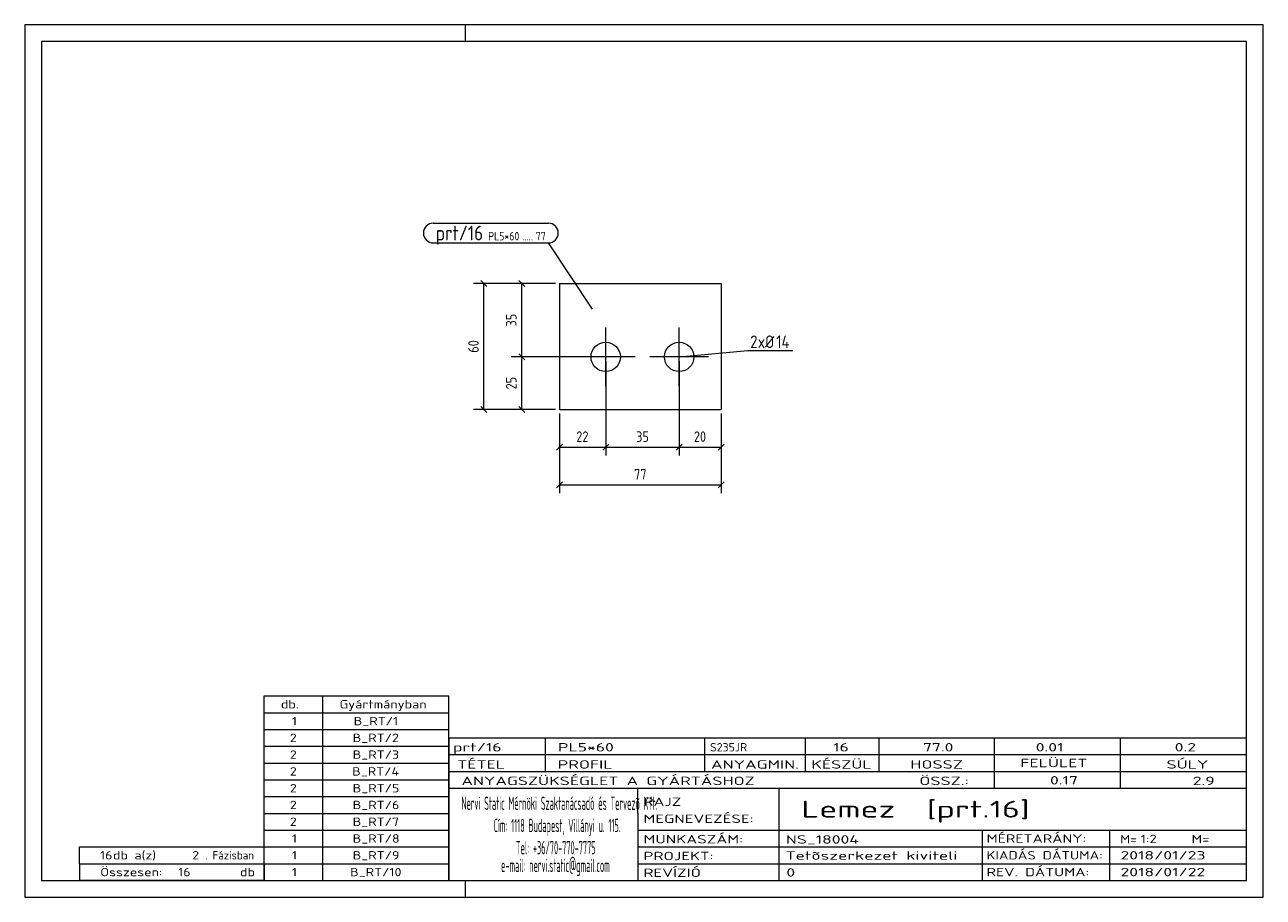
# Model space of a CAD drawing. Header units: millimetres. Extents: x 1 to 296, y 1 to 209.
import ezdxf

# ---------------------------------------------------------------- set-up
doc = ezdxf.new("R2010")
doc.units = ezdxf.units.MM
doc.header["$LTSCALE"] = 0.6
doc.linetypes.add('XKITLINE00', pattern=[0])
for name, color, linetype, lineweight in [('Bolt', 7, 'Continuous', 0), ('BoltMark', 3, 'Continuous', 0), ('DrawingSheet', 5, 'Continuous', 0), ('OtherObjectType', 1, 'Continuous', 0), ('Part', 2, 'Continuous', 0), ('PartMark', 3, 'Continuous', 0), ('Z-DIMENSIONS', 1, 'Continuous', 0)]:
    doc.layers.add(name, color=color, linetype=linetype, lineweight=lineweight)
doc.styles.add('ISOCPEUR', font='ISOCPEUR.TTF')

msp = doc.modelspace()

# ---------------------------------------------------------------- linework, layer by layer
at = {"layer": 'Bolt', "color": 4, "linetype": 'XKITLINE00', "lineweight": 0}
for p, q in [((139.38, 122.81), (139.38, 136.81)), ((156.88, 122.81), (156.88, 136.81)), ((146.38, 129.81), (132.38, 129.81)), ((163.88, 129.81), (149.88, 129.81))]:
    msp.add_line(p, q, dxfattribs=at)
for centre in [(139.38, 129.81), (156.88, 129.81)]:
    msp.add_circle(centre, 3.5, dxfattribs=at)
at = {"layer": 'BoltMark', "color": 4, "linetype": 'XKITLINE00', "lineweight": 0}
for p, q in [((156.88, 129.81), (173.2, 131.33)), ((173.2, 131.33), (183.93, 131.33))]:
    msp.add_line(p, q, dxfattribs=at)
at = {"layer": 'DrawingSheet', "color": 2, "linetype": 'XKITLINE00', "lineweight": 0}
for p, q in [((296, 209), (1, 209)), ((1, 209), (1, 1)), ((106, 205), (106, 209)), ((296, 1), (296, 209)), ((106, 1), (106, 5)), ((1, 1), (296, 1))]:
    msp.add_line(p, q, dxfattribs=at)
at = {"layer": 'DrawingSheet', "color": 3, "linetype": 'XKITLINE00', "lineweight": 0}
for p, q in [((292, 205), (5, 205)), ((5, 205), (5, 5)), ((292, 5), (292, 205)), ((5, 5), (292, 5))]:
    msp.add_line(p, q, dxfattribs=at)
at = {"layer": 'OtherObjectType', "color": 7, "linetype": 'XKITLINE00', "lineweight": 0}
for p, q in [((58, 49), (102, 49)), ((58, 45), (58, 49)), ((72, 45), (72, 49)), ((102, 45), (102, 49)), ((58, 45), (102, 45)), ((58, 41), (58, 45)), ((72, 41), (72, 45)), ((102, 41), (102, 45)), ((58, 41), (102, 41)), ((58, 37), (58, 41)), ((72, 37), (72, 41)), ((102, 37), (102, 41)), ((102, 39), (292, 39)), ((102, 39), (102, 35)), ((102, 39), (292, 39)), ((125, 35), (125, 39)), ((163, 35), (163, 39)), ((187, 35), (187, 39)), ((204.5, 35), (204.5, 39)), ((232, 35), (232, 39)), ((262, 35), (262, 39)), ((292, 35), (292, 39)), ((58, 37), (102, 37)), ((58, 33), (58, 37)), ((72, 33), (72, 37)), ((102, 33), (102, 37)), ((58, 33), (102, 33)), ((58, 29), (58, 33)), ((72, 29), (72, 33)), ((102, 35), (292, 35)), ((102, 35), (102, 5)), ((102, 35), (292, 35)), ((102, 29), (102, 33)), ((125, 31), (125, 35)), ((163, 31), (163, 35)), ((187, 31), (187, 35)), ((204.5, 31), (204.5, 35)), ((232, 31), (232, 35)), ((262, 31), (262, 35)), ((292, 31), (292, 35)), ((102, 31), (292, 31)), ((232, 27), (232, 31)), ((262, 27), (262, 31)), ((292, 27), (292, 31)), ((58, 29), (102, 29)), ((58, 25), (58, 29)), ((72, 25), (72, 29)), ((102, 25), (102, 29)), ((102, 27), (292, 27)), ((147, 21), (147, 27)), ((180.7, 17), (180.7, 27)), ((292, 21), (292, 27)), ((58, 25), (102, 25)), ((58, 21), (58, 25)), ((72, 21), (72, 25)), ((102, 21), (102, 25)), ((58, 21), (102, 21)), ((58, 17), (58, 21)), ((72, 17), (72, 21)), ((102, 17), (102, 21)), ((147, 21), (147, 5)), ((292, 17), (292, 21)), ((58, 17), (102, 17)), ((58, 13), (58, 17)), ((72, 13), (72, 17)), ((102, 13), (102, 17)), ((147, 17), (292, 17)), ((180.7, 5), (180.7, 17)), ((229.16, 13), (229.16, 17)), ((259.5, 5), (259.5, 17)), ((292, 13), (292, 17)), ((14, 9), (14, 13)), ((14, 13), (58, 13)), ((14, 13), (58, 13)), ((58, 9), (58, 13)), ((58, 13), (102, 13)), ((58, 9), (58, 13)), ((72, 9), (72, 13)), ((102, 9), (102, 13)), ((147, 13), (292, 13)), ((229.16, 5), (229.16, 13)), ((292, 9), (292, 13)), ((14, 9), (58, 9)), ((14, 9), (14, 5)), ((14, 9), (58, 9)), ((58, 9), (58, 5)), ((58, 9), (102, 9)), ((58, 5), (58, 9)), ((72, 5), (72, 9)), ((102, 5), (102, 9)), ((147, 9), (292, 9)), ((292, 5), (292, 9)), ((58, 5), (14, 5)), ((58, 5), (102, 5)), ((102, 5), (292, 5)), ((139.5, 5), (292, 5))]:
    msp.add_line(p, q, dxfattribs=at)
at = {"layer": 'Part', "color": 2, "linetype": 'XKITLINE00', "lineweight": 0}
for p, q in [((128.38, 147.31), (128.38, 117.31)), ((128.38, 147.31), (166.88, 147.31)), ((166.88, 147.31), (166.88, 117.31)), ((128.38, 117.31), (166.88, 117.31))]:
    msp.add_line(p, q, dxfattribs=at)
at = {"layer": 'PartMark', "color": 7, "linetype": 'XKITLINE00', "lineweight": 0}
for p, q in [((98.3, 161.7), (125.73, 161.7)), ((98.3, 157), (125.73, 157)), ((136.23, 141.16), (125.73, 157))]:
    msp.add_line(p, q, dxfattribs=at)
for centre, start, end in [((98.3, 159.35), 90, 270), ((125.73, 159.35), 270, 90)]:
    msp.add_arc(centre, 2.35, start, end, dxfattribs=at)
at = {"layer": 'Z-DIMENSIONS', "color": 7, "linetype": 'XKITLINE00', "lineweight": 0}
for p, q in [((109.67, 148.02), (111.09, 146.6)), ((118.67, 148.02), (120.09, 146.6)), ((127.38, 147.31), (107.88, 147.31)), ((110.38, 117.31), (110.38, 147.31)), ((127.38, 147.31), (116.88, 147.31)), ((119.38, 129.81), (119.38, 147.31)), ((138.38, 129.81), (116.88, 129.81)), ((138.38, 129.81), (116.88, 129.81)), ((118.67, 130.52), (120.09, 129.1)), ((118.67, 130.52), (120.09, 129.1)), ((119.38, 117.31), (119.38, 129.81)), ((139.38, 128.81), (139.38, 106.31)), ((139.38, 128.81), (139.38, 106.31)), ((156.88, 128.81), (156.88, 106.31)), ((156.88, 128.81), (156.88, 106.31)), ((109.67, 118.02), (111.09, 116.6)), ((118.67, 118.02), (120.09, 116.6)), ((127.38, 117.31), (107.88, 117.31)), ((127.38, 117.31), (116.88, 117.31)), ((128.38, 116.31), (128.38, 97.31)), ((128.38, 116.31), (128.38, 106.31)), ((166.88, 116.31), (166.88, 97.31)), ((166.88, 116.31), (166.88, 106.31)), ((129.09, 109.02), (127.67, 107.6)), ((128.38, 108.31), (139.38, 108.31)), ((140.09, 109.02), (138.67, 107.6)), ((140.09, 109.02), (138.67, 107.6)), ((139.38, 108.31), (156.88, 108.31)), ((157.59, 109.02), (156.17, 107.6)), ((157.59, 109.02), (156.17, 107.6)), ((156.88, 108.31), (166.88, 108.31)), ((167.59, 109.02), (166.17, 107.6)), ((129.09, 100.02), (127.67, 98.6)), ((128.38, 99.31), (166.88, 99.31)), ((167.59, 100.02), (166.17, 98.6))]:
    msp.add_line(p, q, dxfattribs=at)
at = {"layer": 'Z-DIMENSIONS', "color": 3}
for p in [(110.38, 147.31), (119.38, 147.31), (119.38, 129.81), (119.38, 129.81), (110.38, 117.31), (119.38, 117.31), (128.38, 108.31), (139.38, 108.31), (139.38, 108.31), (156.88, 108.31), (156.88, 108.31), (166.88, 108.31), (128.38, 99.31), (166.88, 99.31)]:
    msp.add_point(p, dxfattribs=at)

# ---------------------------------------------------------------- texts
at = {"layer": 'BoltMark', "color": 4, "style": 'ISOCPEUR', "width": 0.85}
for s, p in [('2', (173.8, 131.93)), ('xØ', (175.6, 131.93)), ('14', (179.98, 131.93))]:
    msp.add_text(s, height=3, dxfattribs=at).set_placement(p)
at = {"layer": 'OtherObjectType', "color": 7, "style": 'ISOCPEUR'}
for s, height, width, p in [('db.', 2, 1.211571, (62, 46)), ('Gyártmányban', 2, 1.211571, (76, 46)), ('1', 2, 1.211571, (64.63, 42)), ('B_RT/1', 2, 1.211571, (79.35, 42)), ('2', 2, 1.211571, (64.14, 38)), ('B_RT/2', 2, 1.211571, (79.1, 38)), ('2', 2, 1.211571, (64.14, 34)), ('B_RT/3', 2, 1.211571, (79.1, 34)), ('prt/16', 2, 1.525501, (103, 35.76)), ('PL5*60', 2, 1.525501, (128, 35.76)), ('S235JR', 2, 1.02, (164.22, 35.76)), ('16', 2, 1.525501, (193.55, 35.76)), ('77.0', 2, 1.525501, (214.94, 35.76)), ('0.01', 2, 1.525501, (241.81, 35.76)), ('0.2', 2, 1.525501, (274.91, 35.76)), ('TÉTEL', 2, 1.525501, (104, 31.66)), ('PROFIL', 2, 1.525501, (127.96, 31.66)), ('ANYAGMIN.', 2, 1.525501, (164.47, 31.66)), ('KÉSZÜL', 2, 1.525501, (188.37, 31.66)), ('HOSSZ', 2, 1.525501, (211.96, 31.66)), ('FELÜLET', 2, 1.525501, (238.13, 32)), ('SÚLY', 2, 1.525501, (272.96, 31.66)), ('2', 2, 1.211571, (64.14, 30)), ('B_RT/4', 2, 1.211571, (78.98, 30)), ('ANYAGSZÜKSÉGLET A GYÁRTÁSHOZ', 2, 1.525501, (105, 27.75)), ('ÖSSZ.:', 2, 1.525501, (214.1, 27.75)), ('0.17', 2, 1.525501, (245.21, 27.88)), ('2.9', 2, 1.525501, (279.22, 27.75)), ('2', 2, 1.211571, (64.14, 26)), ('B_RT/5', 2, 1.211571, (79.1, 26)), ('2', 2, 1.211571, (64.14, 22)), ('B_RT/6', 2, 1.211571, (79.1, 22)), ('Nervi Static Mérnöki\xa0Szaktanácsadó\xa0és\xa0Tervezõ Kft.', 3.1765, 0.403093, (105, 21.82)), ('RAJZ', 2, 1.445, (148.38, 22.78)), ('Lemez  [prt.16]', 4, 1.474651, (186, 20)), ('MEGNEVEZÉSE:', 2, 1.445, (148.38, 18.72)), ('2', 2, 1.211571, (64.14, 18)), ('B_RT/7', 2, 1.211571, (79.1, 18)), ('Cím:\xa01118 Budapest, Villányi u. 115.', 3.1765, 0.403093, (112.69, 16.53)), ('1', 2, 1.211571, (64.63, 14)), ('B_RT/8', 2, 1.211571, (79.1, 14)), ('MUNKASZÁM:', 2, 1.445, (148.38, 13.84)), ('NS_18004', 2, 1.525501, (182.28, 13.78)), ('MÉRETARÁNY:', 2, 1.36, (230.1, 14)), ('M=', 2, 1.211571, (261.91, 13.84)), ('1:2', 2, 1.275, (266.79, 13.9)), ('M=', 2, 1.275, (278.95, 13.87)), ('16', 2, 1.211571, (18.92, 10)), ('db a(z)', 2, 1.211571, (22, 10)), ('2', 2, 1.211571, (40.86, 10)), ('. Fázisban', 2, 0.935, (44, 10)), ('1', 2, 1.211571, (64.63, 10)), ('B_RT/9', 2, 1.211571, (79.1, 10)), ('Tel:\xa0+36/70-770-7775', 3.1765, 0.403093, (117.97, 11.24)), ('PROJEKT:', 2, 1.445, (148.38, 9.84)), ('Tetõszerkezet kiviteli ', 2, 1.525501, (182.2, 9.94)), ('KIADÁS DÁTUMA:', 2, 1.275, (230.1, 10)), ('2018/01/23', 2, 1.525501, (262, 10)), ('e-mail:\xa0nervi.static@gmail.com', 3.1765, 0.403093, (114.45, 7)), ('Összesen:            db', 2, 1.211571, (19, 6)), ('16', 2, 1.211571, (37.53, 6)), ('1', 2, 1.211571, (64.63, 6)), ('B_RT/10', 2, 1.211571, (78.49, 6)), ('REVÍZIÓ', 2, 1.445, (148.38, 5.84)), ('0', 2, 1.525501, (182.41, 5.92)), ('REV. DÁTUMA:', 2, 1.36, (230.1, 6)), ('2018/01/22', 2, 1.525501, (262, 6))]:
    msp.add_text(s, height=height, dxfattribs=dict(at, width=width)).set_placement(p)
at = {"layer": 'PartMark', "color": 3, "style": 'ISOCPEUR', "width": 0.85}
msp.add_text('prt/16', height=3.5, dxfattribs=at).set_placement((98.9, 157.6))
at = {"layer": 'PartMark', "color": 4, "style": 'ISOCPEUR', "width": 0.85}
for s, p in [('PL5*60', (111.38, 157.6)), ('77', (122.72, 157.6)), ('.....', (119.54, 157.6))]:
    msp.add_text(s, height=2, dxfattribs=at).set_placement(p)
at = {"layer": 'Z-DIMENSIONS', "color": 3, "style": 'ISOCPEUR', "width": 0.85}
for s, p in [('35', (118.13, 137.06)), ('60', (109.13, 130.81)), ('25', (118.13, 122.06))]:
    msp.add_text(s, height=2.5, rotation=90.0002, dxfattribs=at).set_placement(p)
for s, p in [('22', (132.38, 109.56)), ('35', (146.63, 109.56)), ('20', (160.38, 109.56)), ('77', (146.13, 100.56))]:
    msp.add_text(s, height=2.5, dxfattribs=at).set_placement(p)

doc.saveas('drawing.dxf')
